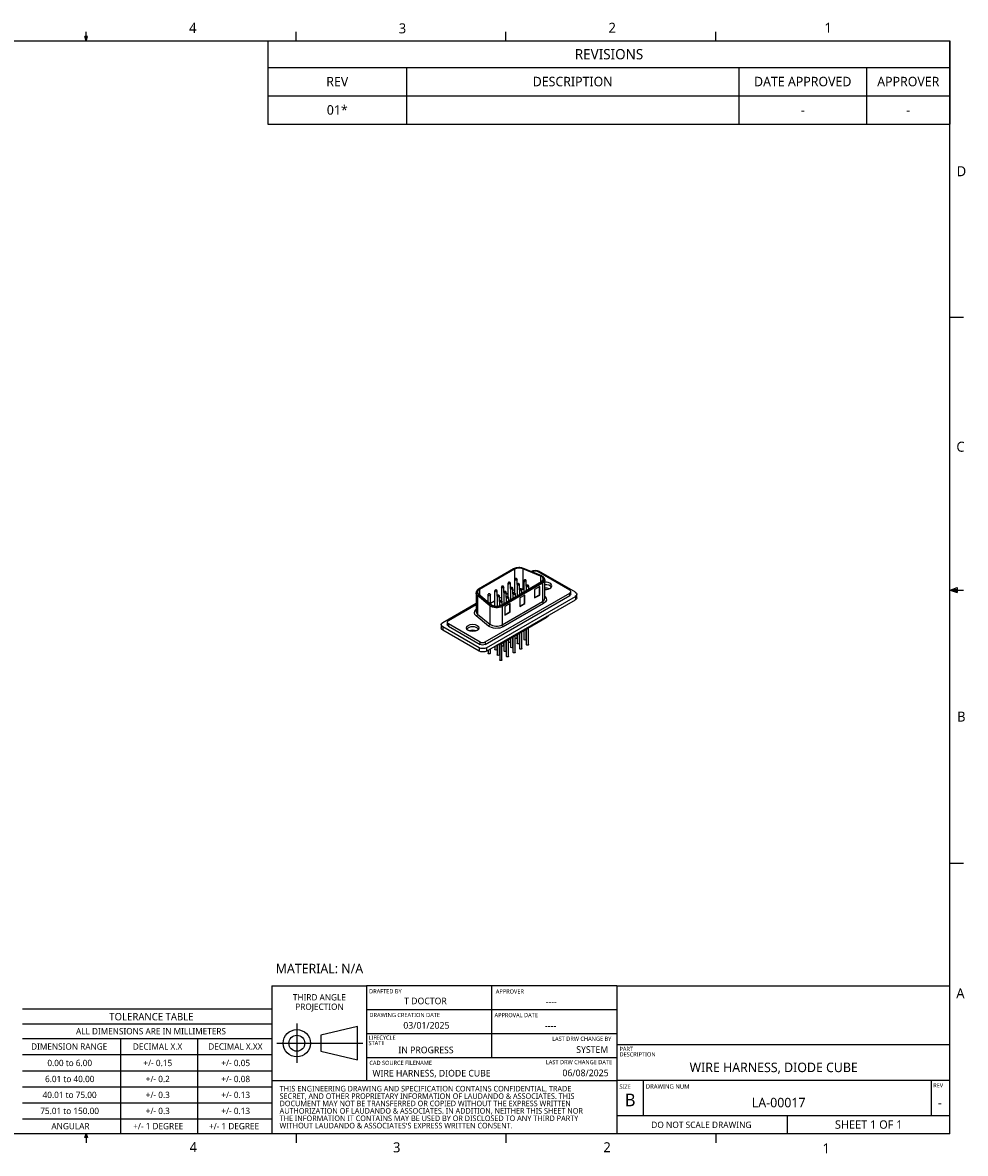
# Model space of a CAD drawing. Extents: x 0.3 to 17, y 0.1 to 10.9.
# Tile 2 of 2: x 8 to 17, y 0.1 to 10.9. Entities that reach past the tile are written whole.
import ezdxf

# ---------------------------------------------------------------- set-up
doc = ezdxf.new("R2010")
doc.units = 0
doc.header["$LTSCALE"] = 0.5
doc.header["$MEASUREMENT"] = 0
for name, color, linetype in [('ANNOTATION_TEXT', 7, 'CONTINUOUS'), ('BORDER_FRAME', 7, 'CONTINUOUS'), ('TABLES', 7, 'CONTINUOUS'), ('TANGENT_LINES', 7, 'CONTINUOUS'), ('TITLE_BLOCK', 7, 'CONTINUOUS'), ('VISIBLE', 7, 'CONTINUOUS')]:
    doc.layers.add(name, color=color, linetype=linetype)
doc.styles.add('ONSHAPE-CUSTOM-STYLE-NOTE0', font='NotoSans-Regular.ttf')
doc.styles.add('ONSHAPE-CUSTOM-STYLE-NOTE1', font='NotoSans-Regular.ttf')
doc.styles.add('ONSHAPE-CUSTOM-STYLE-NOTE2', font='NotoSans-Regular.ttf')
doc.styles.add('ONSHAPE-CUSTOM-STYLE-NOTE3', font='NotoSans-Regular.ttf')
doc.styles.add('ONSHAPE-CUSTOM-STYLE-NOTE4', font='NotoSans-Regular.ttf')
doc.styles.add('ONSHAPE-CUSTOM-STYLE-NOTE5', font='NotoSans-Regular.ttf')
doc.styles.add('ONSHAPE-CUSTOM-STYLE-NOTE6', font='NotoSans-Regular.ttf')
doc.styles.add('ONSHAPE-CUSTOM-STYLE-NOTE7', font='NotoSans-Regular.ttf')
doc.styles.add('ONSHAPE-CUSTOM-STYLE-NOTE_', font='NotoSans-Regular.ttf')
doc.styles.add('ONSHAPE-STANDARD', font='NotoSans-Regular.ttf')
doc.styles.add('ONSHAPE-STANDARD-NOTESTYLE', font='Noto Sans', dxfattribs={"height": 0.090551})
doc.styles.add('ONSHAPE-STANDARD-REVISION0', font='Noto Sans')
doc.styles.add('ONSHAPE-STANDARD-REVISION1', font='Noto Sans')
doc.styles.add('ONSHAPE-STANDARD-REVISIONT', font='Noto Sans')

# ---------------------------------------------------------------- blocks, each defined once
blk = doc.blocks.new('*T1')
at = {"layer": 'TABLES', "color": 0, "linetype": 'BYBLOCK'}
for p, q in [((0, 0), (6.513, 0)), ((0, 0), (0, -0.794)), ((6.513, 0), (6.513, -0.794)), ((0, -0.253), (6.513, -0.253)), ((1.324, -0.253), (1.324, -0.794)), ((4.496, -0.253), (4.496, -0.794)), ((5.717, -0.253), (5.717, -0.794)), ((0, -0.523), (6.513, -0.523)), ((0, -0.794), (6.513, -0.794))]:
    blk.add_line(p, q, dxfattribs=at)
at = {"layer": 'TABLES', "color": 0, "attachment_point": 5}
for s, insert, char_height, width, style in [('{REVISIONS}', (3.257, -0.127), 0.09843, 6.39514, 'ONSHAPE-STANDARD-REVISIONT'), ('REV', (0.662, -0.388), 0.0906, 1.20615, 'ONSHAPE-STANDARD-REVISION0'), ('DESCRIPTION', (2.91, -0.388), 0.09055, 3.05356, 'ONSHAPE-STANDARD-REVISION0'), ('DATE APPROVED', (5.107, -0.388), 0.09055, 1.10321, 'ONSHAPE-STANDARD-REVISION0'), ('APPROVER', (6.115, -0.388), 0.0906, 0.67789, 'ONSHAPE-STANDARD-REVISION0'), ('{01*}', (0.662, -0.659), 0.0906, 1.20615, 'ONSHAPE-STANDARD-REVISION1'), ('{-}', (5.107, -0.659), 0.0906, 1.10321, 'ONSHAPE-STANDARD-REVISION1'), ('{-}', (6.115, -0.659), 0.0906, 0.67789, 'ONSHAPE-STANDARD-REVISION1')]:
    blk.add_mtext(s, dxfattribs=dict(at, insert=insert, char_height=char_height, width=width, style=style))

msp = doc.modelspace()

# ---------------------------------------------------------------- linework, layer by layer
at = {"layer": 'BORDER_FRAME'}
for p, q in [((8.598, 10.717), (8.598, 10.803)), ((10.602, 10.717), (10.602, 10.803)), ((12.606, 10.717), (12.606, 10.803)), ((14.609, 10.717), (14.609, 10.803)), ((0.393, 10.717), (16.846, 10.717)), ((8.611, 10.759), (8.585, 10.759)), ((8.598, 10.717), (8.585, 10.759)), ((8.591, 10.759), (8.598, 10.717)), ((8.603, 10.759), (8.598, 10.717)), ((8.598, 10.717), (8.611, 10.759)), ((16.846, 0.282), (16.846, 10.717)), ((16.847, 8.081), (16.974, 8.081)), ((16.847, 5.473), (16.915, 5.498)), ((16.847, 5.473), (16.915, 5.482)), ((16.847, 5.473), (16.915, 5.463)), ((16.847, 5.473), (16.915, 5.45)), ((16.847, 5.473), (16.974, 5.473)), ((16.915, 5.498), (16.915, 5.45)), ((16.847, 2.865), (16.974, 2.865)), ((16.846, 0.282), (0.393, 0.282)), ((8.585, 0.247), (8.598, 0.282)), ((8.611, 0.247), (8.585, 0.247)), ((8.598, 0.282), (8.611, 0.247)), ((8.598, 0.282), (8.598, 0.196)), ((10.602, 0.282), (10.602, 0.196)), ((12.606, 0.282), (12.606, 0.196)), ((14.609, 0.279), (14.609, 0.196))]:
    msp.add_line(p, q, dxfattribs=at)
at = {"layer": 'TANGENT_LINES'}
for p, q in [((12.684, 5.674), (12.35, 5.482)), ((12.687, 5.672), (12.687, 5.476)), ((12.767, 5.676), (12.767, 5.48)), ((12.938, 5.611), (12.769, 5.679)), ((12.563, 5.329), (12.947, 5.551)), ((12.954, 5.539), (12.57, 5.317)), ((12.935, 5.608), (12.935, 5.549)), ((12.954, 5.539), (12.954, 5.364)), ((12.334, 5.421), (12.334, 5.245)), ((12.452, 5.323), (12.334, 5.421)), ((12.342, 5.432), (12.46, 5.335)), ((12.353, 5.48), (12.353, 5.428)), ((13.215, 5.421), (13.215, 5.445)), ((13.269, 5.413), (13.269, 5.381)), ((12.452, 5.323), (12.452, 5.148)), ((12.57, 5.142), (12.954, 5.364)), ((12.57, 5.317), (12.57, 5.142)), ((12.965, 5.345), (12.58, 5.123)), ((12.44, 5.13), (12.322, 5.228)), ((12.334, 5.245), (12.452, 5.148)), ((12.003, 5.124), (12.003, 5.092)), ((12.056, 5.153), (12.056, 5.128)), ((12.358, 4.954), (12.358, 4.979)), ((12.407, 4.979), (12.407, 4.954)), ((12.35, 4.923), (12.35, 4.891)), ((12.421, 4.923), (12.421, 4.891)), ((12.532, 4.953), (12.532, 4.954))]:
    msp.add_line(p, q, dxfattribs=at)
for centre, major_axis, ratio, start_param, end_param in [((12.684, 5.666), (0.005, -0.00866), 0.57735, 2.356194, 3.141593), ((12.731, 5.647), (-0.067, 0), 0.57735, 4.101524, 5.497787), ((12.769, 5.671), (0.00375, 0.00927), 0.468323, 0, 0.712118), ((12.938, 5.602), (0.00375, 0.00927), 0.468323, 6.282709, 6.995303), ((12.9, 5.579), (-0.067, 0), 0.57735, 2.356194, 4.101524), ((12.947, 5.543), (0.005, -0.00866), 0.57735, 0.785398, 2.356194), ((12.397, 5.454), (-0.067, 0), 0.57735, 5.497787, 6.894051), ((12.342, 5.424), (0.00636, 0.00772), 0.668835, 0.889288, 2.460084), ((12.35, 5.473), (0.005, -0.00866), 0.57735, 2.356194, 3.141786), ((12.46, 5.326), (0.00636, 0.00772), 0.668835, 0.889288, 2.460084), ((12.515, 5.357), (-0.067, 0), 0.57735, 0.610865, 2.356194), ((12.563, 5.321), (0.005, -0.00866), 0.57735, 0.785398, 2.356194), ((12.9, 5.395), (-0.077, 0), 0.57735, 2.356194, 3.141593), ((12.397, 5.271), (-0.077, 0), 0.57735, 0, 0.610865), ((12.966, 5.255), (0.025, -0.0433), 0.57735, 0, 0.574931), ((12.44, 5.143), (0.0095, 0.0116), 0.668835, 4.03088, 5.601677), ((12.515, 5.173), (-0.077, 0), 0.57735, 0.610865, 2.356194), ((12.538, 5.007), (0.025, -0.0433), 0.57735, 0.000096, 0.574931)]:
    msp.add_ellipse(centre, major_axis=major_axis, ratio=ratio, start_param=start_param, end_param=end_param, dxfattribs=at)
for centre in [(12.574, 5.508), (12.637, 5.545), (12.701, 5.582), (12.724, 5.532), (12.788, 5.568), (12.811, 5.518), (12.446, 5.435), (12.51, 5.472), (12.533, 5.421), (12.597, 5.458), (12.62, 5.408), (12.661, 5.495), (12.684, 5.445), (12.747, 5.481), (12.557, 5.371)]:
    msp.add_ellipse(centre, major_axis=(-0.002, 0), ratio=0.57735, dxfattribs=at)
at = {"layer": 'TANGENT_LINES', "extrusion": (0, 0, -1)}
for centre, major_axis, ratio, start_param, end_param in [((12.637, 5.537), (0.012, 0), 0.57735, 6.282756, 9.422611), ((12.701, 5.574), (0.012, 0), 0.57735, 6.282756, 9.422611), ((12.724, 5.524), (0.012, 0), 0.57735, 6.282756, 9.422611), ((12.788, 5.56), (0.012, 0), 0.57735, 6.282756, 9.422611), ((12.811, 5.51), (0.012, 0), 0.57735, 6.282756, 9.422611), ((12.9, 5.571), (0.077, 0), 0.57735, 6.280109, 7.068583), ((12.397, 5.446), (0.077, 0), 0.57735, 2.530727, 3.141593), ((12.446, 5.427), (0.012, 0), 0.57735, 6.282756, 9.422611), ((12.51, 5.464), (0.012, 0), 0.57735, 6.282756, 9.422611), ((12.533, 5.413), (0.012, 0), 0.57735, 6.282756, 9.422611), ((12.574, 5.5), (0.012, 0), 0.57735, 6.282756, 9.422611), ((12.597, 5.45), (0.012, 0), 0.57735, 6.282756, 9.422611), ((12.62, 5.4), (0.012, 0), 0.57735, 6.282756, 9.422611), ((12.661, 5.487), (0.012, 0), 0.57735, 6.282756, 9.422611), ((12.684, 5.437), (0.012, 0), 0.57735, 6.282756, 9.422611), ((12.747, 5.473), (0.012, 0), 0.57735, 6.282756, 9.422611), ((12.9, 5.383), (0.092, 0), 0.57735, 5.704087, 7.068583), ((12.515, 5.349), (0.077, 0), 0.57735, 0.785398, 2.530727), ((12.557, 5.363), (0.012, 0), 0.57735, 6.282756, 9.422611), ((12.965, 5.358), (-0.0075, 0.013), 0.57735, 3.926991, 5.497787), ((12.397, 5.258), (0.092, 0), 0.57735, 2.530727, 3.720691), ((12.322, 5.24), (-0.0095, -0.0116), 0.668835, 3.823101, 5.393898), ((12.515, 5.161), (0.092, 0), 0.57735, 0.785398, 2.530727), ((12.58, 5.136), (-0.0075, 0.013), 0.57735, 3.926991, 5.497787)]:
    msp.add_ellipse(centre, major_axis=major_axis, ratio=ratio, start_param=start_param, end_param=end_param, dxfattribs=at)
at = {"layer": 'TITLE_BLOCK', "linetype": 'CONTINUOUS'}
for p, q in [((10.369, 1.695), (10.369, 0.789)), ((11.274, 1.695), (11.274, 0.79)), ((13.666, 1.695), (16.846, 1.694)), ((13.666, 1.695), (13.666, 0.789)), ((10.369, 0.79), (10.369, 0.282)), ((13.666, 0.79), (13.666, 0.283))]:
    msp.add_line(p, q, dxfattribs=at)
at = {"layer": 'TITLE_BLOCK'}
for p, q in [((10.369, 1.695), (11.274, 1.695)), ((13.666, 1.695), (11.274, 1.695)), ((12.469, 1.695), (12.469, 1.007)), ((7.99, 1.474), (10.369, 1.474)), ((13.663, 1.465), (11.274, 1.465)), ((7.99, 1.331), (10.369, 1.331)), ((10.609, 1.334), (10.609, 0.958)), ((11.187, 1.305), (10.839, 1.222)), ((11.187, 0.987), (11.187, 1.305)), ((10.369, 1.188), (7.99, 1.188)), ((8.924, 1.188), (8.924, 0.282)), ((9.66, 1.188), (9.66, 0.282)), ((10.839, 1.222), (10.839, 1.07)), ((13.663, 1.236), (11.274, 1.236)), ((10.419, 1.146), (11.24, 1.146)), ((10.839, 1.146), (11.187, 1.146)), ((13.666, 1.134), (16.846, 1.133)), ((10.369, 1.035), (7.99, 1.035)), ((10.839, 1.07), (11.187, 0.987)), ((13.663, 1.007), (11.274, 1.007)), ((10.369, 0.881), (7.99, 0.881)), ((10.369, 0.79), (13.666, 0.79)), ((16.846, 0.79), (13.666, 0.79)), ((13.918, 0.454), (13.918, 0.79)), ((16.668, 0.79), (16.668, 0.456)), ((10.369, 0.728), (7.99, 0.728)), ((10.369, 0.575), (7.99, 0.575)), ((16.846, 0.454), (13.666, 0.454)), ((15.292, 0.454), (15.292, 0.282)), ((10.369, 0.422), (7.99, 0.422))]:
    msp.add_line(p, q, dxfattribs=at)
for radius in [0.13, 0.0761]:
    msp.add_circle((10.609, 1.146), radius, dxfattribs=at)
at = {"layer": 'VISIBLE'}
for p, q in [((12.679, 5.675), (12.345, 5.482)), ((12.687, 5.672), (12.353, 5.48)), ((12.935, 5.608), (12.767, 5.676)), ((12.942, 5.612), (12.773, 5.68)), ((12.845, 5.651), (12.851, 5.654)), ((12.865, 5.648), (12.86, 5.645)), ((13.215, 5.474), (12.914, 5.648)), ((13.269, 5.454), (12.921, 5.654)), ((12.559, 5.331), (12.944, 5.554)), ((12.625, 5.537), (12.625, 5.41)), ((12.649, 5.537), (12.649, 5.538)), ((12.649, 5.49), (12.649, 5.537)), ((12.689, 5.574), (12.689, 5.447)), ((12.712, 5.524), (12.712, 5.42)), ((12.713, 5.527), (12.713, 5.574)), ((12.713, 5.574), (12.713, 5.574)), ((12.736, 5.477), (12.736, 5.524)), ((12.776, 5.56), (12.776, 5.457)), ((12.799, 5.51), (12.799, 5.47)), ((12.8, 5.513), (12.8, 5.56)), ((12.823, 5.484), (12.823, 5.51)), ((12.928, 5.508), (12.879, 5.479)), ((12.928, 5.426), (12.928, 5.508)), ((12.977, 5.395), (12.977, 5.571)), ((12.32, 5.446), (12.32, 5.271)), ((12.346, 5.434), (12.464, 5.336)), ((12.407, 4.979), (13.215, 5.445)), ((12.407, 4.954), (13.215, 5.421)), ((12.421, 4.923), (13.269, 5.413)), ((12.434, 5.427), (12.434, 5.361)), ((12.458, 5.427), (12.458, 5.428)), ((12.458, 5.341), (12.458, 5.427)), ((12.498, 5.464), (12.498, 5.322)), ((12.521, 5.413), (12.521, 5.321)), ((12.522, 5.417), (12.522, 5.464)), ((12.522, 5.464), (12.522, 5.464)), ((12.545, 5.367), (12.545, 5.413)), ((12.562, 5.404), (12.545, 5.395)), ((12.562, 5.5), (12.562, 5.373)), ((12.585, 5.45), (12.585, 5.346)), ((12.586, 5.5), (12.586, 5.501)), ((12.586, 5.453), (12.586, 5.5)), ((12.608, 5.4), (12.608, 5.36)), ((12.609, 5.403), (12.609, 5.45)), ((12.625, 5.441), (12.609, 5.431)), ((12.632, 5.374), (12.632, 5.4)), ((12.649, 5.487), (12.649, 5.383)), ((12.673, 5.487), (12.672, 5.488)), ((12.672, 5.437), (12.672, 5.397)), ((12.673, 5.44), (12.673, 5.487)), ((12.687, 5.476), (12.673, 5.468)), ((12.696, 5.41), (12.696, 5.437)), ((12.735, 5.473), (12.735, 5.433)), ((12.787, 5.426), (12.737, 5.398)), ((12.759, 5.447), (12.759, 5.473)), ((12.776, 5.477), (12.767, 5.48)), ((12.783, 5.347), (12.783, 5.424)), ((12.787, 5.345), (12.787, 5.426)), ((12.879, 5.479), (12.879, 5.398)), ((12.879, 5.402), (12.925, 5.428)), ((12.879, 5.398), (12.928, 5.426)), ((12.925, 5.428), (12.925, 5.506)), ((12.925, 5.428), (12.928, 5.426)), ((13.225, 5.435), (13.225, 5.46)), ((13.283, 5.401), (13.283, 5.433)), ((12.003, 5.165), (12.32, 5.348)), ((12.32, 5.333), (12.056, 5.181)), ((12.421, 4.891), (13.269, 5.381)), ((12.498, 5.367), (12.458, 5.344)), ((12.545, 5.363), (12.545, 5.325)), ((12.569, 5.337), (12.569, 5.363)), ((12.645, 5.345), (12.596, 5.316)), ((12.596, 5.316), (12.596, 5.234)), ((12.642, 5.265), (12.642, 5.342)), ((12.645, 5.263), (12.645, 5.345)), ((12.737, 5.398), (12.737, 5.316)), ((12.737, 5.32), (12.783, 5.347)), ((12.737, 5.316), (12.787, 5.345)), ((12.783, 5.347), (12.787, 5.345)), ((12.563, 4.964), (12.991, 5.211)), ((12.596, 5.238), (12.642, 5.265)), ((12.596, 5.234), (12.645, 5.263)), ((12.642, 5.265), (12.645, 5.263)), ((11.988, 5.144), (11.988, 5.112)), ((12.35, 4.923), (12.003, 5.124)), ((12.35, 4.891), (12.003, 5.092)), ((12.046, 5.167), (12.046, 5.142)), ((12.056, 5.153), (12.358, 4.979)), ((12.056, 5.128), (12.358, 4.954)), ((12.758, 4.916), (12.758, 5.077)), ((12.777, 5.088), (12.777, 5.003)), ((12.799, 5.003), (12.799, 5.1)), ((12.8, 5.101), (12.8, 4.953)), ((12.822, 4.953), (12.822, 5.114)), ((12.585, 4.943), (12.585, 4.977)), ((12.586, 4.977), (12.586, 4.893)), ((12.608, 4.893), (12.608, 4.99)), ((12.609, 4.991), (12.609, 4.843)), ((12.631, 4.843), (12.631, 5.003)), ((12.648, 4.98), (12.648, 5.013)), ((12.65, 5.014), (12.65, 4.93)), ((12.672, 4.93), (12.672, 5.027)), ((12.673, 5.028), (12.673, 4.88)), ((12.695, 4.88), (12.695, 5.04)), ((12.712, 5.017), (12.712, 5.05)), ((12.713, 5.051), (12.713, 4.967)), ((12.735, 4.967), (12.735, 5.064)), ((12.736, 5.064), (12.736, 4.916)), ((12.435, 4.9), (12.435, 4.87)), ((12.457, 4.87), (12.457, 4.912)), ((12.499, 4.936), (12.499, 4.907)), ((12.521, 4.907), (12.521, 4.949)), ((12.522, 4.949), (12.522, 4.856)), ((12.532, 4.954), (12.535, 4.954)), ((12.535, 4.954), (12.532, 4.953)), ((12.544, 4.956), (12.546, 4.957)), ((12.544, 4.856), (12.544, 4.956)), ((12.546, 4.957), (12.546, 4.806)), ((12.568, 4.806), (12.568, 4.967))]:
    msp.add_line(p, q, dxfattribs=at)
for centre, major_axis, start_param, end_param in [((12.731, 5.647), (-0.062, 0), 4.101524, 5.497787), ((12.889, 5.634), (-0.035, 0), 3.926991, 5.497787), ((12.9, 5.579), (-0.062, 0), 2.356194, 4.101524), ((12.984, 5.514), (-0.06, 0), 1.456662, 4.826524), ((12.984, 5.49), (-0.06, 0), 3.50296, 4.826524), ((12.984, 5.49), (-0.06, 0), 3.50296, 4.826524), ((12.397, 5.454), (-0.062, 0), 5.497787, 6.894051), ((12.731, 5.451), (-0.062, 0), 5.460072, 5.497787), ((12.731, 5.451), (-0.062, 0), 4.101524, 4.628773), ((12.984, 5.458), (-0.06, 0), 4.098709, 4.826524), ((13.19, 5.46), (-0.035, 0), 2.356194, 3.926991), ((12.515, 5.357), (-0.062, 0), 0.610865, 2.356194), ((12.081, 5.167), (-0.035, 0), 5.497787, 7.068583), ((12.288, 5.088), (-0.06, 0), 3.50296, 5.921818), ((12.288, 5.088), (-0.06, 0), 3.50296, 5.921818), ((12.288, 5.056), (-0.06, 0), 4.098709, 5.326069), ((12.382, 4.993), (-0.035, 0), 0.785398, 2.356194)]:
    msp.add_ellipse(centre, major_axis=major_axis, ratio=0.57735, start_param=start_param, end_param=end_param, dxfattribs=at)
at = {"layer": 'VISIBLE', "extrusion": (0, 0, -1)}
for centre, major_axis, start_param, end_param in [((12.886, 5.634), (0.05, 0), 3.926991, 5.497787), ((12.397, 5.446), (0.077, 0), 3.141593, 3.14847), ((13.19, 5.435), (0.035, 0), 0, 0.785398), ((13.233, 5.433), (0.05, 0), 5.497787, 7.068583), ((13.233, 5.401), (0.05, 0), 0, 0.785398), ((12.038, 5.144), (0.05, 0), 2.356194, 3.926991), ((12.038, 5.112), (0.05, 0), 2.356194, 3.141593), ((12.081, 5.142), (0.035, 0), 2.356194, 3.141593), ((12.637, 4.98), (0.011, 0), 0, 2.144538), ((12.701, 5.017), (0.011, 0), 0, 2.144538), ((12.788, 5.003), (0.011, 0), 0, 3.141593), ((12.385, 4.944), (0.05, 0), 0.785398, 2.356194), ((12.385, 4.912), (0.05, 0), 0.785398, 2.356194), ((12.382, 4.969), (0.035, 0), 0.785398, 2.356194), ((12.446, 4.87), (0.011, 0), 0, 3.141593), ((12.51, 4.907), (0.011, 0), 0, 3.141593), ((12.514, 4.963), (0.025, 0), 0.785398, 1.333144), ((12.574, 4.943), (0.011, 0), 0, 2.144538), ((12.597, 4.893), (0.011, 0), 0, 3.141593), ((12.661, 4.93), (0.011, 0), 0, 3.141593), ((12.684, 4.88), (0.011, 0), 0, 3.141593), ((12.724, 4.967), (0.011, 0), 0, 3.141593), ((12.747, 4.916), (0.011, 0), 0, 3.141593), ((12.811, 4.953), (0.011, 0), 0, 3.141593), ((12.533, 4.856), (0.011, 0), 0, 3.141593), ((12.557, 4.806), (0.011, 0), 0, 3.141593), ((12.62, 4.843), (0.011, 0), 0, 3.141593)]:
    msp.add_ellipse(centre, major_axis=major_axis, ratio=0.57735, start_param=start_param, end_param=end_param, dxfattribs=at)
at = {"layer": 'VISIBLE'}
msp.add_ellipse((12.288, 5.112), major_axis=(-0.06, 0), ratio=0.57735, dxfattribs=at)
for points, knots in [([(12.773, 5.68), (12.772, 5.68), (12.769, 5.681), (12.761, 5.684), (12.754, 5.686), (12.745, 5.687), (12.737, 5.688), (12.729, 5.688), (12.72, 5.687), (12.712, 5.686), (12.704, 5.685), (12.696, 5.683), (12.689, 5.68), (12.682, 5.677), (12.68, 5.675), (12.679, 5.675)], [0, 0, 0, 0, 0.057689, 0.137596, 0.21848, 0.300091, 0.382164, 0.464431, 0.546616, 0.628442, 0.709649, 0.790001, 0.86929, 0.947348, 1, 1, 1, 1]), ([(12.586, 5.501), (12.585, 5.502), (12.585, 5.503), (12.584, 5.506), (12.583, 5.508), (12.581, 5.51), (12.578, 5.511), (12.575, 5.511), (12.572, 5.511), (12.569, 5.511), (12.566, 5.509), (12.564, 5.507), (12.562, 5.505), (12.562, 5.502), (12.562, 5.501), (12.562, 5.5)], [0, 0, 0, 0, 0.064486, 0.143968, 0.220763, 0.296378, 0.372515, 0.451288, 0.534656, 0.618059, 0.698773, 0.778234, 0.857994, 0.938298, 1, 1, 1, 1]), ([(12.628, 5.545), (12.628, 5.545), (12.628, 5.544), (12.626, 5.542), (12.625, 5.539), (12.625, 5.538), (12.625, 5.537)], [0, 0, 0, 0, 0.171254, 0.469318, 0.769416, 1, 1, 1, 1]), ([(12.634, 5.548), (12.633, 5.548), (12.633, 5.547), (12.63, 5.546), (12.629, 5.545), (12.628, 5.545)], [0, 0, 0, 0, 0.243348, 0.662455, 1, 1, 1, 1]), ([(12.649, 5.538), (12.649, 5.538), (12.649, 5.54), (12.648, 5.542), (12.646, 5.545), (12.644, 5.546), (12.642, 5.547), (12.639, 5.548), (12.636, 5.548), (12.634, 5.548), (12.634, 5.548)], [0, 0, 0, 0, 0.106812, 0.238464, 0.365664, 0.490911, 0.617021, 0.747498, 0.885587, 1, 1, 1, 1]), ([(12.713, 5.574), (12.713, 5.575), (12.713, 5.576), (12.712, 5.579), (12.71, 5.581), (12.708, 5.583), (12.705, 5.584), (12.703, 5.585), (12.699, 5.585), (12.696, 5.584), (12.694, 5.583), (12.691, 5.581), (12.69, 5.578), (12.689, 5.576), (12.689, 5.574), (12.689, 5.574)], [0, 0, 0, 0, 0.064486, 0.143968, 0.220763, 0.296378, 0.372515, 0.451288, 0.534656, 0.618059, 0.698773, 0.778234, 0.857994, 0.938298, 1, 1, 1, 1]), ([(12.713, 5.527), (12.713, 5.526), (12.712, 5.525), (12.712, 5.524), (12.712, 5.524)], [0, 0, 0, 0, 0.503167, 1, 1, 1, 1]), ([(12.736, 5.524), (12.736, 5.524), (12.736, 5.526), (12.735, 5.529), (12.733, 5.531), (12.731, 5.533), (12.729, 5.534), (12.726, 5.535), (12.723, 5.535), (12.72, 5.534), (12.717, 5.533), (12.715, 5.531), (12.713, 5.528), (12.713, 5.527), (12.713, 5.527)], [0, 0, 0, 0, 0.082056, 0.168492, 0.252006, 0.334237, 0.417035, 0.5027, 0.593363, 0.684063, 0.771839, 0.858253, 0.944991, 1, 1, 1, 1]), ([(12.8, 5.56), (12.8, 5.561), (12.8, 5.563), (12.798, 5.566), (12.797, 5.568), (12.795, 5.57), (12.792, 5.571), (12.79, 5.571), (12.786, 5.571), (12.783, 5.571), (12.781, 5.569), (12.778, 5.567), (12.777, 5.565), (12.776, 5.562), (12.776, 5.561), (12.776, 5.56)], [0, 0, 0, 0, 0.074635, 0.153255, 0.229217, 0.304012, 0.379322, 0.457241, 0.539705, 0.622203, 0.702041, 0.78064, 0.859535, 0.938967, 1, 1, 1, 1]), ([(12.8, 5.514), (12.8, 5.513), (12.799, 5.512), (12.799, 5.511), (12.799, 5.51)], [0, 0, 0, 0, 0.503167, 1, 1, 1, 1]), ([(12.823, 5.51), (12.823, 5.511), (12.823, 5.513), (12.822, 5.515), (12.82, 5.518), (12.818, 5.519), (12.816, 5.521), (12.813, 5.521), (12.81, 5.521), (12.807, 5.521), (12.804, 5.519), (12.802, 5.517), (12.8, 5.515), (12.8, 5.514), (12.8, 5.514)], [0, 0, 0, 0, 0.082056, 0.168492, 0.252006, 0.334237, 0.417035, 0.5027, 0.593363, 0.684063, 0.771839, 0.858253, 0.944991, 1, 1, 1, 1]), ([(12.977, 5.571), (12.977, 5.571), (12.977, 5.573), (12.976, 5.578), (12.974, 5.583), (12.972, 5.588), (12.968, 5.593), (12.964, 5.598), (12.959, 5.602), (12.953, 5.606), (12.947, 5.61), (12.944, 5.611), (12.942, 5.612)], [0, 0, 0, 0, 0.055873, 0.155398, 0.255284, 0.356494, 0.459922, 0.56621, 0.675648, 0.788167, 0.903466, 1, 1, 1, 1]), ([(12.345, 5.482), (12.344, 5.482), (12.341, 5.48), (12.335, 5.476), (12.331, 5.471), (12.326, 5.466), (12.323, 5.461), (12.321, 5.456), (12.32, 5.45), (12.32, 5.448), (12.32, 5.447)], [0, 0, 0, 0, 0.104377, 0.245056, 0.382961, 0.517811, 0.64953, 0.778255, 0.904482, 1, 1, 1, 1]), ([(12.458, 5.428), (12.458, 5.428), (12.458, 5.429), (12.457, 5.432), (12.455, 5.434), (12.453, 5.436), (12.451, 5.437), (12.448, 5.438), (12.445, 5.438), (12.442, 5.437), (12.439, 5.436), (12.437, 5.434), (12.435, 5.431), (12.434, 5.429), (12.434, 5.427), (12.434, 5.427)], [0, 0, 0, 0, 0.064486, 0.143968, 0.220763, 0.296378, 0.372515, 0.451288, 0.534656, 0.618059, 0.698773, 0.778234, 0.857994, 0.938298, 1, 1, 1, 1]), ([(12.501, 5.471), (12.501, 5.471), (12.5, 5.471), (12.499, 5.468), (12.498, 5.465), (12.498, 5.464), (12.498, 5.464)], [0, 0, 0, 0, 0.171254, 0.469318, 0.769416, 1, 1, 1, 1]), ([(12.506, 5.474), (12.506, 5.474), (12.505, 5.474), (12.503, 5.473), (12.502, 5.472), (12.501, 5.471)], [0, 0, 0, 0, 0.243348, 0.662455, 1, 1, 1, 1]), ([(12.522, 5.464), (12.522, 5.465), (12.522, 5.466), (12.521, 5.469), (12.519, 5.471), (12.517, 5.473), (12.514, 5.474), (12.512, 5.475), (12.508, 5.475), (12.507, 5.474), (12.506, 5.474)], [0, 0, 0, 0, 0.106812, 0.238464, 0.365664, 0.490911, 0.617021, 0.747498, 0.885587, 1, 1, 1, 1]), ([(12.522, 5.417), (12.522, 5.416), (12.521, 5.415), (12.521, 5.414), (12.521, 5.413)], [0, 0, 0, 0, 0.503167, 1, 1, 1, 1]), ([(12.541, 5.422), (12.541, 5.422), (12.54, 5.423), (12.538, 5.424), (12.535, 5.424), (12.532, 5.425), (12.529, 5.424), (12.526, 5.422), (12.524, 5.421), (12.522, 5.418), (12.522, 5.417), (12.522, 5.417)], [0, 0, 0, 0, 0.080149, 0.194547, 0.312906, 0.43817, 0.563486, 0.684761, 0.804155, 0.923997, 1, 1, 1, 1]), ([(12.544, 5.418), (12.544, 5.418), (12.544, 5.419), (12.542, 5.421), (12.542, 5.421), (12.541, 5.422)], [0, 0, 0, 0, 0.174792, 0.660482, 1, 1, 1, 1]), ([(12.545, 5.413), (12.545, 5.414), (12.545, 5.416), (12.544, 5.418), (12.544, 5.418)], [0, 0, 0, 0, 0.502967, 1, 1, 1, 1]), ([(12.605, 5.458), (12.605, 5.459), (12.604, 5.459), (12.601, 5.461), (12.599, 5.461), (12.595, 5.461), (12.592, 5.461), (12.59, 5.459), (12.587, 5.457), (12.586, 5.455), (12.586, 5.454), (12.585, 5.454)], [0, 0, 0, 0, 0.080149, 0.194547, 0.312906, 0.43817, 0.563486, 0.684761, 0.804155, 0.923997, 1, 1, 1, 1]), ([(12.585, 5.454), (12.585, 5.453), (12.585, 5.452), (12.585, 5.451), (12.585, 5.45)], [0, 0, 0, 0, 0.503167, 1, 1, 1, 1]), ([(12.608, 5.455), (12.608, 5.455), (12.607, 5.455), (12.606, 5.458), (12.605, 5.458), (12.605, 5.458)], [0, 0, 0, 0, 0.174792, 0.660482, 1, 1, 1, 1]), ([(12.609, 5.45), (12.609, 5.451), (12.609, 5.453), (12.608, 5.454), (12.608, 5.455)], [0, 0, 0, 0, 0.502967, 1, 1, 1, 1]), ([(12.609, 5.403), (12.609, 5.403), (12.608, 5.402), (12.608, 5.4), (12.608, 5.4)], [0, 0, 0, 0, 0.503167, 1, 1, 1, 1]), ([(12.625, 5.41), (12.625, 5.41), (12.625, 5.41), (12.622, 5.411), (12.619, 5.411), (12.616, 5.41), (12.613, 5.409), (12.611, 5.407), (12.609, 5.404), (12.609, 5.404), (12.609, 5.403)], [0, 0, 0, 0, 0.054918, 0.193795, 0.340775, 0.487814, 0.630113, 0.770205, 0.910821, 1, 1, 1, 1]), ([(12.632, 5.4), (12.632, 5.401), (12.632, 5.402), (12.631, 5.405), (12.629, 5.407), (12.627, 5.409), (12.626, 5.41), (12.625, 5.41)], [0, 0, 0, 0, 0.20022, 0.41113, 0.614908, 0.815557, 1, 1, 1, 1]), ([(12.67, 5.494), (12.67, 5.494), (12.669, 5.494), (12.667, 5.496), (12.665, 5.497), (12.662, 5.498), (12.659, 5.498), (12.656, 5.497), (12.653, 5.496), (12.651, 5.494), (12.65, 5.491), (12.649, 5.491), (12.649, 5.49)], [0, 0, 0, 0, 0.053639, 0.157678, 0.262435, 0.370818, 0.485524, 0.600278, 0.711331, 0.820662, 0.930403, 1, 1, 1, 1]), ([(12.649, 5.49), (12.649, 5.49), (12.649, 5.489), (12.649, 5.487), (12.649, 5.487)], [0, 0, 0, 0, 0.503167, 1, 1, 1, 1]), ([(12.672, 5.491), (12.671, 5.492), (12.671, 5.492), (12.67, 5.493), (12.67, 5.494)], [0, 0, 0, 0, 0.396344, 1, 1, 1, 1]), ([(12.672, 5.488), (12.672, 5.488), (12.672, 5.489), (12.672, 5.491), (12.672, 5.491)], [0, 0, 0, 0, 0.475485, 1, 1, 1, 1]), ([(12.689, 5.447), (12.689, 5.447), (12.688, 5.447), (12.685, 5.448), (12.682, 5.448), (12.679, 5.447), (12.677, 5.446), (12.674, 5.444), (12.673, 5.441), (12.673, 5.44), (12.672, 5.44)], [0, 0, 0, 0, 0.054918, 0.193795, 0.340775, 0.487814, 0.630113, 0.770205, 0.910821, 1, 1, 1, 1]), ([(12.672, 5.44), (12.672, 5.439), (12.672, 5.438), (12.672, 5.437), (12.672, 5.437)], [0, 0, 0, 0, 0.503167, 1, 1, 1, 1]), ([(12.695, 5.441), (12.695, 5.441), (12.694, 5.442), (12.693, 5.444), (12.691, 5.446), (12.689, 5.446), (12.689, 5.447)], [0, 0, 0, 0, 0.190209, 0.470437, 0.746362, 1, 1, 1, 1]), ([(12.696, 5.437), (12.696, 5.438), (12.696, 5.439), (12.695, 5.44), (12.695, 5.441)], [0, 0, 0, 0, 0.556547, 1, 1, 1, 1]), ([(12.736, 5.477), (12.736, 5.476), (12.736, 5.475), (12.736, 5.474), (12.735, 5.473)], [0, 0, 0, 0, 0.503167, 1, 1, 1, 1]), ([(12.756, 5.481), (12.756, 5.481), (12.754, 5.483), (12.752, 5.484), (12.749, 5.484), (12.746, 5.485), (12.743, 5.484), (12.74, 5.482), (12.738, 5.481), (12.736, 5.478), (12.736, 5.477), (12.736, 5.477)], [0, 0, 0, 0, 0.106482, 0.217605, 0.332576, 0.454254, 0.575983, 0.693786, 0.809762, 0.926173, 1, 1, 1, 1]), ([(12.759, 5.473), (12.759, 5.474), (12.759, 5.476), (12.758, 5.479), (12.757, 5.481), (12.756, 5.481), (12.756, 5.481)], [0, 0, 0, 0, 0.299815, 0.615637, 0.92078, 1, 1, 1, 1]), ([(12.562, 5.373), (12.561, 5.373), (12.561, 5.373), (12.558, 5.374), (12.555, 5.374), (12.552, 5.374), (12.549, 5.372), (12.547, 5.37), (12.546, 5.368), (12.545, 5.367), (12.545, 5.367)], [0, 0, 0, 0, 0.054918, 0.193795, 0.340775, 0.487814, 0.630113, 0.770205, 0.910821, 1, 1, 1, 1]), ([(12.545, 5.367), (12.545, 5.366), (12.545, 5.365), (12.545, 5.364), (12.545, 5.363)], [0, 0, 0, 0, 0.503167, 1, 1, 1, 1]), ([(12.569, 5.363), (12.569, 5.364), (12.568, 5.366), (12.567, 5.368), (12.566, 5.371), (12.564, 5.372), (12.562, 5.373), (12.562, 5.373)], [0, 0, 0, 0, 0.20022, 0.41113, 0.614908, 0.815557, 1, 1, 1, 1]), ([(12.991, 5.211), (12.993, 5.213), (12.997, 5.215), (13.003, 5.22), (13.008, 5.225), (13.013, 5.23), (13.014, 5.233), (13.015, 5.234)], [0, 0, 0, 0, 0.200351, 0.413123, 0.623596, 0.83236, 1, 1, 1, 1]), ([(12.529, 4.953), (12.529, 4.954), (12.531, 4.954), (12.532, 4.954), (12.532, 4.954)], [0, 0, 0, 0, 0.583315, 1, 1, 1, 1]), ([(12.535, 4.954), (12.537, 4.955), (12.54, 4.955), (12.543, 4.956), (12.544, 4.956)], [0, 0, 0, 0, 0.482695, 1, 1, 1, 1]), ([(12.546, 4.957), (12.546, 4.957), (12.548, 4.957), (12.557, 4.961), (12.561, 4.963), (12.563, 4.964)], [0, 0, 0, 0, 0.218087, 0.627692, 1, 1, 1, 1])]:
    msp.add_open_spline(points, degree=3, knots=knots, dxfattribs=at)

# ---------------------------------------------------------------- block references
at = {"layer": 'TABLES'}
msp.add_blockref('*T1', (10.333, 10.717), dxfattribs=at)

# ---------------------------------------------------------------- texts
at = {"layer": 'ANNOTATION_TEXT', "insert": (10.407, 1.905), "char_height": 0.09055, "width": 5.31805, "attachment_point": 1, "style": 'ONSHAPE-STANDARD-NOTESTYLE'}
msp.add_mtext('MATERIAL: N/A ', dxfattribs=at)
at = {"layer": 'BORDER_FRAME', "char_height": 0.0954, "attachment_point": 1, "style": 'ONSHAPE-STANDARD'}
for s, insert in [('4', (9.58, 10.89)), ('3', (11.582, 10.885)), ('2', (13.585, 10.891)), ('1', (15.647, 10.891)), ('D', (16.91, 9.521)), ('C', (16.907, 6.89)), ('B', (16.914, 4.313)), ('A', (16.906, 1.671)), ('4', (9.585, 0.202)), ('3', (11.527, 0.2)), ('2', (13.536, 0.201)), ('1', (15.628, 0.19))]:
    msp.add_mtext(s, dxfattribs=dict(at, insert=insert))
at = {"layer": 'TITLE_BLOCK'}
for s, insert, char_height, attachment_point, style in [('DRAFTED BY', (11.299, 1.663), 0.0401, 1, 'ONSHAPE-STANDARD'), ('APPROVER', (12.509, 1.661), 0.0401, 1, 'ONSHAPE-STANDARD'), ('THIRD ANGLE', (10.824, 1.615), 0.0601, 2, 'ONSHAPE-STANDARD'), ('PROJECTION', (10.825, 1.525), 0.0601, 2, 'ONSHAPE-STANDARD'), ('TOLERANCE TABLE', (9.22, 1.435), 0.07012, 2, 'ONSHAPE-STANDARD'), ('DRAWING CREATION DATE', (11.302, 1.436), 0.04007, 1, 'ONSHAPE-STANDARD'), ('APPROVAL DATE', (12.497, 1.435), 0.04007, 1, 'ONSHAPE-CUSTOM-STYLE-NOTE_'), ('ALL DIMENSIONS ARE IN MILLIMETERS', (9.216, 1.291), 0.0601, 2, 'ONSHAPE-STANDARD'), ('LIFECYCLE', (11.293, 1.22), 0.0401, 1, 'ONSHAPE-STANDARD'), ('DIMENSION RANGE', (8.435, 1.145), 0.0601, 2, 'ONSHAPE-STANDARD'), ('DECIMAL X.X', (9.279, 1.145), 0.0601, 2, 'ONSHAPE-STANDARD'), ('DECIMAL X.XX', (10.022, 1.145), 0.0601, 2, 'ONSHAPE-STANDARD'), ('STATE', (11.293, 1.168), 0.0401, 1, 'ONSHAPE-STANDARD'), ('PART', (13.69, 1.112), 0.0401, 1, 'ONSHAPE-STANDARD'), ('0.00 to 6.00', (8.44, 0.988), 0.0601, 2, 'ONSHAPE-STANDARD'), ('+/- 0.15', (9.281, 0.988), 0.0601, 2, 'ONSHAPE-STANDARD'), ('+/- 0.05', (10.025, 0.988), 0.0601, 2, 'ONSHAPE-STANDARD'), ('CAD SOURCE FILENAME', (11.302, 0.979), 0.04007, 1, 'ONSHAPE-STANDARD'), ('DESCRIPTION', (13.69, 1.06), 0.04007, 1, 'ONSHAPE-STANDARD'), ('6.01 to 40.00', (8.44, 0.835), 0.0601, 2, 'ONSHAPE-STANDARD'), ('+/- 0.2', (9.281, 0.835), 0.0601, 2, 'ONSHAPE-STANDARD'), ('+/- 0.08', (10.025, 0.835), 0.0601, 2, 'ONSHAPE-STANDARD'), ('DRAWING NUM', (13.941, 0.755), 0.0424, 1, 'ONSHAPE-STANDARD'), ('REV', (16.686, 0.764), 0.0401, 1, 'ONSHAPE-STANDARD'), ('40.01 to 75.00', (8.439, 0.683), 0.0601, 2, 'ONSHAPE-STANDARD'), ('+/- 0.3', (9.281, 0.683), 0.0601, 2, 'ONSHAPE-STANDARD'), ('+/- 0.13', (10.025, 0.683), 0.0601, 2, 'ONSHAPE-STANDARD'), ('THIS ENGINEERING DRAWING AND SPECIFICATION CONTAINS CONFIDENTIAL, TRADE', (10.444, 0.739), 0.05301, 1, 'ONSHAPE-STANDARD'), ('SECRET, AND OTHER PROPRIETARY INFORMATION OF LAUDANDO & ASSOCIATES. THIS', (10.444, 0.668), 0.05301, 1, 'ONSHAPE-STANDARD'), ('SIZE', (13.69, 0.752), 0.0401, 1, 'ONSHAPE-STANDARD'), ('B', (13.792, 0.665), 0.12, 2, 'ONSHAPE-STANDARD'), ('DOCUMENT MAY NOT BE TRANSFERRED OR COPIED WITHOUT THE EXPRESS WRITTEN', (10.444, 0.598), 0.05301, 1, 'ONSHAPE-STANDARD'), ('75.01 to 150.00', (8.439, 0.53), 0.0601, 2, 'ONSHAPE-STANDARD'), ('+/- 0.3', (9.281, 0.53), 0.0601, 2, 'ONSHAPE-STANDARD'), ('+/- 0.13', (10.025, 0.53), 0.0601, 2, 'ONSHAPE-STANDARD'), ('AUTHORIZATION OF LAUDANDO & ASSOCIATES. IN ADDITION, NEITHER THIS SHEET NOR', (10.444, 0.527), 0.05301, 1, 'ONSHAPE-STANDARD'), ('THE INFORMATION IT CONTAINS MAY BE USED BY OR DISCLOSED TO ANY THIRD PARTY', (10.444, 0.456), 0.05301, 1, 'ONSHAPE-STANDARD'), ('ANGULAR', (8.447, 0.385), 0.0601, 2, 'ONSHAPE-STANDARD'), ('+/- 1 DEGREE', (9.285, 0.385), 0.0601, 2, 'ONSHAPE-STANDARD'), ('+/- 1 DEGREE', (10.009, 0.385), 0.0601, 2, 'ONSHAPE-STANDARD'), ("WITHOUT LAUDANDO & ASSOCIATES'S EXPRESS WRITTEN CONSENT.", (10.444, 0.386), 0.05301, 1, 'ONSHAPE-STANDARD'), ('DO NOT SCALE DRAWING', (14.472, 0.398), 0.06106, 2, 'ONSHAPE-STANDARD')]:
    msp.add_mtext(s, dxfattribs=dict(at, insert=insert, char_height=char_height, attachment_point=attachment_point, style=style))
at = {"layer": 'TITLE_BLOCK', "attachment_point": 1}
for s, insert, char_height, width, style in [('{\\fNoto Sans|b0|i0|c0|p0;\\W6.94722;  }T DOCTOR', (11.334, 1.582), 0.06361, 1.07688, 'ONSHAPE-STANDARD'), ('{\\fNoto Sans|b0|i0|c0|p0;\\W7.09482;   }----', (12.526, 1.576), 0.06361, 1.09552, 'ONSHAPE-STANDARD'), ('{\\fNoto Sans|b0|i0|c0|p0;\\W6.51674;  }03/01/2025', (11.345, 1.349), 0.06361, 1.07255, 'ONSHAPE-STANDARD'), ('{\\fNoto Sans|b0|i0|c0|p0;\\W6.92877;   }----', (12.531, 1.346), 0.06361, 1.07255, 'ONSHAPE-CUSTOM-STYLE-NOTE0'), ('{\\fNoto Sans|b0|i0|c0|p0;\\W4.84526; }LAST DRW CHANGE BY', (12.981, 1.209), 0.04007, 0.66296, 'ONSHAPE-CUSTOM-STYLE-NOTE6'), ('{\\fNoto Sans|b0|i0|c0|p0;\\W5.50828;  }IN PROGRESS', (11.341, 1.114), 0.06361, 1.07255, 'ONSHAPE-CUSTOM-STYLE-NOTE1'), ('{\\fNoto Sans|b0|i0|c0|p0;\\W6.64324;  }SYSTEM', (12.991, 1.118), 0.06361, 0.62447, 'ONSHAPE-CUSTOM-STYLE-NOTE7'), ('LAST DRW CHANGE DATE', (12.987, 0.986), 0.04007, 0.66296, 'ONSHAPE-STANDARD'), ('WIRE HARNESS, DIODE CUBE', (11.331, 0.892), 0.06361, 1.70456, 'ONSHAPE-CUSTOM-STYLE-NOTE3'), ('{\\fNoto Sans|b0|i0|c0|p0;\\W6.83535; }06/08/2025', (12.998, 0.895), 0.06361, 0.62447, 'ONSHAPE-CUSTOM-STYLE-NOTE2'), ('{\\fNoto Sans|b0|i0|c0|p0;\\W6.95461;   }WIRE HARNESS, DIODE CUBE', (13.72, 0.961), 0.09055, 3.08325, 'ONSHAPE-CUSTOM-STYLE-NOTE5'), ('{\\fNoto Sans|b0|i0|c0|p0;\\W7.90767;    }LA-00017', (13.984, 0.625), 0.09055, 2.6308, 'ONSHAPE-CUSTOM-STYLE-NOTE4'), ('{\\fNoto Sans|b0|i0|c0|p0;\\W3.91256; }-', (16.609, 0.625), 0.09055, 0.2975, 'ONSHAPE-STANDARD'), ('{\\fNoto Sans|b0|i0|c0|p0;\\W7.13836;  }SHEET 1 OF 1', (15.36, 0.41), 0.08013, 1.50168, 'ONSHAPE-STANDARD')]:
    msp.add_mtext(s, dxfattribs=dict(at, insert=insert, char_height=char_height, width=width, style=style))

doc.saveas('drawing.dxf')
